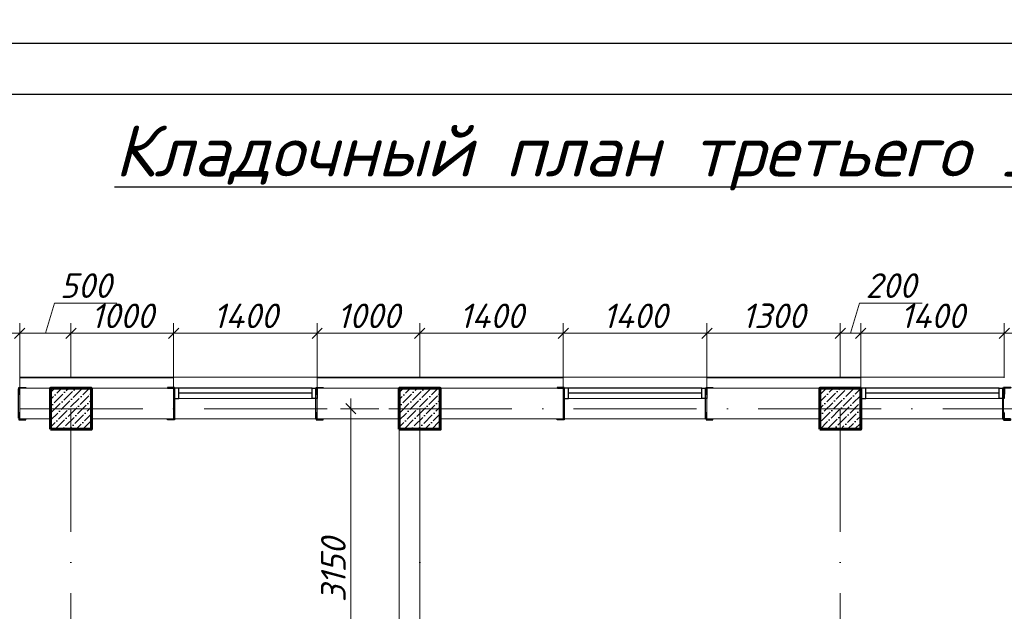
# Model space of a CAD drawing. Header units: millimetres. Extents: x 363306 to 7757304, y 1022887 to 1207196.
# Tile 201 of 256: x 1025562 to 1035162, y 1083133 to 1088906. Entities that reach past the tile are written whole.
import ezdxf
from ezdxf import colors
from ezdxf.entities.mleader import LeaderData, LeaderLine
from ezdxf.math import Vec2, Vec3

# ---------------------------------------------------------------- set-up
doc = ezdxf.new("R2010")
doc.units = ezdxf.units.MM
doc.linetypes.add('ACAD_ISO10W100', pattern=[18, 12, -3, 0, -3])
for name, color, linetype in [('0 @ 100', 7, 'Continuous'), ('kcd_tx', 7, 'Continuous'), ('O3SAD', 1, 'Continuous')]:
    doc.layers.add(name, color=color, linetype=linetype)
doc.layers.add('5   0.30', color=1, linetype='Continuous', lineweight=30)
doc.layers.add('размеры', color=12, linetype='Continuous', lineweight=15)
doc.styles.add('Arial', font='arial.ttf')
doc.styles.add('ISOCPEUR', font='isocpeur.TTF')
doc.styles.get("Standard").update_dxf_attribs({"font": 'isocpeui.ttf'})
doc.styles.add('WMF-Times New Roman0', font='times.ttf')
doc.styles.add('ГОСТ 2.304', font='isocpeui.ttf')
doc.dimstyles.new('Санжар', dxfattribs={"dimtxt": 240, "dimasz": 200, "dimexe": 200, "dimexo": 200, "dimgap": 50, "dimtad": 1, "dimdec": 0, "dimtxsty": 'Standard', "dimblk": 'OBLIQUE', "dimcen": 2.5, "dimdle": 200, "dimclrd": 152, "dimclre": 152, "dimclrt": 152, "dimadec": 0, "dimazin": 0, "dimtfac": 1, "dimtdec": 0, "dimtmove": 0, "dimatfit": 3, "dimldrblk": 'OBLIQUE', "dimfxl": 0, "dimlwd": 0, "dimlwe": 0, "dimarcsym": 0})

# ---------------------------------------------------------------- blocks, each defined once
blk = doc.blocks.new('*U116')
at = {"color": 0, "linetype": 'ByBlock', "lineweight": -2, "ltscale": 100}
blk.add_lwpolyline([(0, 0), (63, 0), (63, 2.7, 0.414214), (60.7, 5), (12, 5, -0.414214), (5, 12), (5, 60.7, 0.414214), (2.7, 63), (0, 63)], format="xyb", close=True, dxfattribs=at)
blk = doc.blocks.new('fdsfsdfsf')
at = {"layer": '5   0.30', "color": 3, "lineweight": 40, "ltscale": 200}
blk.add_line((598335.9, 1214123.1), (598335.9, 1214407.3), dxfattribs=at)
at = {"layer": '5   0.30', "color": 3, "lineweight": 40, "ltscale": 200, "extrusion": (0, 0, -1), "xscale": 1.05763968, "yscale": 1.05763968, "zscale": -1.05763968, "rotation": 180}
blk.add_blockref('*U116', (-598340, 1214421.6), dxfattribs=at)
at = {"layer": '5   0.30', "color": 3, "lineweight": 40, "ltscale": 200, "xscale": 1.05763968, "yscale": 1.05763968, "zscale": 1.05763968}
blk.add_blockref('*U116', (598340, 1214106.8), dxfattribs=at)
blk = doc.blocks.new('*U25')
at = {"color": 0, "linetype": 'ByBlock', "lineweight": -2, "ltscale": 100}
blk.add_lwpolyline([(0, 0), (63, 0), (63, 2.7, 0.414214), (60.7, 5), (12, 5, -0.414214), (5, 12), (5, 60.7, 0.414214), (2.7, 63), (0, 63)], format="xyb", close=True, dxfattribs=at)
blk = doc.blocks.new('_Oblique')
at = {"color": 0, "linetype": 'ByBlock', "lineweight": -2}
blk.add_line((-0.5, -0.5), (0.5, 0.5), dxfattribs=at)
blk = doc.blocks.new('*D540')
at = {"layer": 'Defpoints', "color": 0, "lineweight": 25, "transparency": 16777216}
for p in [(1025562.3, 1085846.3), (1024162.3, 1085310.4), (1025562.3, 1085310.4)]:
    blk.add_point(p, dxfattribs=at)
at = {"layer": 'kcd_tx', "lineweight": 0, "transparency": 16777216}
for p, q in [((1024162.3, 1085410.4), (1024162.3, 1085946.3)), ((1025562.3, 1085410.4), (1025562.3, 1085946.3)), ((1024062.3, 1085846.3), (1025662.3, 1085846.3))]:
    blk.add_line(p, q, dxfattribs=at)
at = {"layer": 'kcd_tx', "lineweight": 0, "transparency": 16777216, "xscale": 100, "yscale": 100, "zscale": 100, "rotation": 180}
blk.add_blockref('_Oblique', (1024162.3, 1085846.3), dxfattribs=at)
at = {"layer": 'kcd_tx', "lineweight": 0, "transparency": 16777216, "xscale": 100, "yscale": 100, "zscale": 100}
blk.add_blockref('_Oblique', (1025562.3, 1085846.3), dxfattribs=at)
at = {"layer": 'kcd_tx', "lineweight": 30, "transparency": 16777216, "insert": (1024862.3, 1086016.3), "char_height": 240, "attachment_point": 5}
blk.add_mtext('1400', dxfattribs=at)
blk = doc.blocks.new('*D541')
at = {"layer": 'Defpoints', "color": 0, "lineweight": 25, "transparency": 16777216}
for p in [(1026062.3, 1085846.3), (1025562.3, 1085310.4), (1026062.3, 1085310.4)]:
    blk.add_point(p, dxfattribs=at)
at = {"layer": 'kcd_tx', "lineweight": 0, "transparency": 16777216}
for p, q in [((1025812.3, 1085846.3), (1025900.8, 1086141.3)), ((1025900.8, 1086141.3), (1026510.6, 1086141.3)), ((1025562.3, 1085410.4), (1025562.3, 1085946.3)), ((1026062.3, 1085410.4), (1026062.3, 1085946.3)), ((1025462.3, 1085846.3), (1026162.3, 1085846.3))]:
    blk.add_line(p, q, dxfattribs=at)
at = {"layer": 'kcd_tx', "lineweight": 0, "transparency": 16777216, "xscale": 100, "yscale": 100, "zscale": 100, "rotation": 180}
blk.add_blockref('_Oblique', (1025562.3, 1085846.3), dxfattribs=at)
at = {"layer": 'kcd_tx', "lineweight": 0, "transparency": 16777216, "xscale": 100, "yscale": 100, "zscale": 100}
blk.add_blockref('_Oblique', (1026062.3, 1085846.3), dxfattribs=at)
at = {"layer": 'kcd_tx', "lineweight": 30, "transparency": 16777216, "insert": (1026205.7, 1086311.3), "char_height": 240, "attachment_point": 5}
blk.add_mtext('500', dxfattribs=at)
blk = doc.blocks.new('*D542')
at = {"layer": 'Defpoints', "color": 0, "lineweight": 25, "transparency": 16777216}
for p in [(1027062.3, 1085846.3), (1026062.3, 1085310.4), (1027062.3, 1085310.4)]:
    blk.add_point(p, dxfattribs=at)
at = {"layer": 'kcd_tx', "lineweight": 0, "transparency": 16777216}
for p, q in [((1026062.3, 1085410.4), (1026062.3, 1085946.3)), ((1027062.3, 1085410.4), (1027062.3, 1085946.3)), ((1025962.3, 1085846.3), (1027162.3, 1085846.3))]:
    blk.add_line(p, q, dxfattribs=at)
at = {"layer": 'kcd_tx', "lineweight": 0, "transparency": 16777216, "xscale": 100, "yscale": 100, "zscale": 100, "rotation": 180}
blk.add_blockref('_Oblique', (1026062.3, 1085846.3), dxfattribs=at)
at = {"layer": 'kcd_tx', "lineweight": 0, "transparency": 16777216, "xscale": 100, "yscale": 100, "zscale": 100}
blk.add_blockref('_Oblique', (1027062.3, 1085846.3), dxfattribs=at)
at = {"layer": 'kcd_tx', "lineweight": 30, "transparency": 16777216, "insert": (1026562.3, 1086016.3), "char_height": 240, "attachment_point": 5}
blk.add_mtext('1000', dxfattribs=at)
blk = doc.blocks.new('*D543')
at = {"layer": 'Defpoints', "color": 0, "lineweight": 25, "transparency": 16777216}
for p in [(1028462.3, 1085846.3), (1027062.3, 1085310.4), (1028462.3, 1085310.4)]:
    blk.add_point(p, dxfattribs=at)
at = {"layer": 'kcd_tx', "lineweight": 0, "transparency": 16777216}
for p, q in [((1027062.3, 1085410.4), (1027062.3, 1085946.3)), ((1028462.3, 1085410.4), (1028462.3, 1085946.3)), ((1026962.3, 1085846.3), (1028562.3, 1085846.3))]:
    blk.add_line(p, q, dxfattribs=at)
at = {"layer": 'kcd_tx', "lineweight": 0, "transparency": 16777216, "xscale": 100, "yscale": 100, "zscale": 100, "rotation": 180}
blk.add_blockref('_Oblique', (1027062.3, 1085846.3), dxfattribs=at)
at = {"layer": 'kcd_tx', "lineweight": 0, "transparency": 16777216, "xscale": 100, "yscale": 100, "zscale": 100}
blk.add_blockref('_Oblique', (1028462.3, 1085846.3), dxfattribs=at)
at = {"layer": 'kcd_tx', "lineweight": 30, "transparency": 16777216, "insert": (1027762.3, 1086016.3), "char_height": 240, "attachment_point": 5}
blk.add_mtext('1400', dxfattribs=at)
blk = doc.blocks.new('*D544')
at = {"layer": 'Defpoints', "color": 0, "lineweight": 25, "transparency": 16777216}
for p in [(1029462.3, 1085846.3), (1028462.3, 1085310.4), (1029462.3, 1085310.4)]:
    blk.add_point(p, dxfattribs=at)
at = {"layer": 'kcd_tx', "lineweight": 0, "transparency": 16777216}
for p, q in [((1028462.3, 1085410.4), (1028462.3, 1085946.3)), ((1029462.3, 1085410.4), (1029462.3, 1085946.3)), ((1028362.3, 1085846.3), (1029562.3, 1085846.3))]:
    blk.add_line(p, q, dxfattribs=at)
at = {"layer": 'kcd_tx', "lineweight": 0, "transparency": 16777216, "xscale": 100, "yscale": 100, "zscale": 100, "rotation": 180}
blk.add_blockref('_Oblique', (1028462.3, 1085846.3), dxfattribs=at)
at = {"layer": 'kcd_tx', "lineweight": 0, "transparency": 16777216, "xscale": 100, "yscale": 100, "zscale": 100}
blk.add_blockref('_Oblique', (1029462.3, 1085846.3), dxfattribs=at)
at = {"layer": 'kcd_tx', "lineweight": 30, "transparency": 16777216, "insert": (1028962.3, 1086016.3), "char_height": 240, "attachment_point": 5}
blk.add_mtext('1000', dxfattribs=at)
blk = doc.blocks.new('*D545')
at = {"layer": 'Defpoints', "color": 0, "lineweight": 25, "transparency": 16777216}
for p in [(1030862.3, 1085846.3), (1029462.3, 1085310.4), (1030862.3, 1085310.4)]:
    blk.add_point(p, dxfattribs=at)
at = {"layer": 'kcd_tx', "lineweight": 0, "transparency": 16777216}
for p, q in [((1029462.3, 1085410.4), (1029462.3, 1085946.3)), ((1030862.3, 1085410.4), (1030862.3, 1085946.3)), ((1029362.3, 1085846.3), (1030962.3, 1085846.3))]:
    blk.add_line(p, q, dxfattribs=at)
at = {"layer": 'kcd_tx', "lineweight": 0, "transparency": 16777216, "xscale": 100, "yscale": 100, "zscale": 100, "rotation": 180}
blk.add_blockref('_Oblique', (1029462.3, 1085846.3), dxfattribs=at)
at = {"layer": 'kcd_tx', "lineweight": 0, "transparency": 16777216, "xscale": 100, "yscale": 100, "zscale": 100}
blk.add_blockref('_Oblique', (1030862.3, 1085846.3), dxfattribs=at)
at = {"layer": 'kcd_tx', "lineweight": 30, "transparency": 16777216, "insert": (1030162.3, 1086016.3), "char_height": 240, "attachment_point": 5}
blk.add_mtext('1400', dxfattribs=at)
blk = doc.blocks.new('*D546')
at = {"layer": 'Defpoints', "color": 0, "lineweight": 25, "transparency": 16777216}
for p in [(1032262.3, 1085846.3), (1030862.3, 1085310.4), (1032262.3, 1085310.4)]:
    blk.add_point(p, dxfattribs=at)
at = {"layer": 'kcd_tx', "lineweight": 0, "transparency": 16777216}
for p, q in [((1030862.3, 1085410.4), (1030862.3, 1085946.3)), ((1032262.3, 1085410.4), (1032262.3, 1085946.3)), ((1030762.3, 1085846.3), (1032362.3, 1085846.3))]:
    blk.add_line(p, q, dxfattribs=at)
at = {"layer": 'kcd_tx', "lineweight": 0, "transparency": 16777216, "xscale": 100, "yscale": 100, "zscale": 100, "rotation": 180}
blk.add_blockref('_Oblique', (1030862.3, 1085846.3), dxfattribs=at)
at = {"layer": 'kcd_tx', "lineweight": 0, "transparency": 16777216, "xscale": 100, "yscale": 100, "zscale": 100}
blk.add_blockref('_Oblique', (1032262.3, 1085846.3), dxfattribs=at)
at = {"layer": 'kcd_tx', "lineweight": 30, "transparency": 16777216, "insert": (1031562.3, 1086016.3), "char_height": 240, "attachment_point": 5}
blk.add_mtext('1400', dxfattribs=at)
blk = doc.blocks.new('*D547')
at = {"layer": 'Defpoints', "color": 0, "lineweight": 25, "transparency": 16777216}
for p in [(1033562.3, 1085846.3), (1032262.3, 1085310.4), (1033562.3, 1085310.4)]:
    blk.add_point(p, dxfattribs=at)
at = {"layer": 'kcd_tx', "lineweight": 0, "transparency": 16777216}
for p, q in [((1032262.3, 1085410.4), (1032262.3, 1085946.3)), ((1033562.3, 1085410.4), (1033562.3, 1085946.3)), ((1032162.3, 1085846.3), (1033662.3, 1085846.3))]:
    blk.add_line(p, q, dxfattribs=at)
at = {"layer": 'kcd_tx', "lineweight": 0, "transparency": 16777216, "xscale": 100, "yscale": 100, "zscale": 100, "rotation": 180}
blk.add_blockref('_Oblique', (1032262.3, 1085846.3), dxfattribs=at)
at = {"layer": 'kcd_tx', "lineweight": 0, "transparency": 16777216, "xscale": 100, "yscale": 100, "zscale": 100}
blk.add_blockref('_Oblique', (1033562.3, 1085846.3), dxfattribs=at)
at = {"layer": 'kcd_tx', "lineweight": 30, "transparency": 16777216, "insert": (1032912.3, 1086016.3), "char_height": 240, "attachment_point": 5}
blk.add_mtext('1300', dxfattribs=at)
blk = doc.blocks.new('*D548')
at = {"layer": 'Defpoints', "color": 0, "lineweight": 25, "transparency": 16777216}
for p in [(1033762.3, 1085846.3), (1033562.3, 1085310.4), (1033762.3, 1085310.4)]:
    blk.add_point(p, dxfattribs=at)
at = {"layer": 'kcd_tx', "lineweight": 0, "transparency": 16777216}
for p, q in [((1033662.3, 1085846.3), (1033750.8, 1086141.3)), ((1033750.8, 1086141.3), (1034360.6, 1086141.3)), ((1033562.3, 1085410.4), (1033562.3, 1085946.3)), ((1033762.3, 1085410.4), (1033762.3, 1085946.3)), ((1033462.3, 1085846.3), (1033862.3, 1085846.3))]:
    blk.add_line(p, q, dxfattribs=at)
at = {"layer": 'kcd_tx', "lineweight": 0, "transparency": 16777216, "xscale": 100, "yscale": 100, "zscale": 100, "rotation": 180}
blk.add_blockref('_Oblique', (1033562.3, 1085846.3), dxfattribs=at)
at = {"layer": 'kcd_tx', "lineweight": 0, "transparency": 16777216, "xscale": 100, "yscale": 100, "zscale": 100}
blk.add_blockref('_Oblique', (1033762.3, 1085846.3), dxfattribs=at)
at = {"layer": 'kcd_tx', "lineweight": 30, "transparency": 16777216, "insert": (1034055.7, 1086311.3), "char_height": 240, "attachment_point": 5}
blk.add_mtext('200', dxfattribs=at)
blk = doc.blocks.new('*D549')
at = {"layer": 'Defpoints', "color": 0, "lineweight": 25, "transparency": 16777216}
for p in [(1035162.3, 1085846.3), (1033762.3, 1085310.4), (1035162.3, 1085310.4)]:
    blk.add_point(p, dxfattribs=at)
at = {"layer": 'kcd_tx', "lineweight": 0, "transparency": 16777216}
for p, q in [((1033762.3, 1085410.4), (1033762.3, 1085946.3)), ((1035162.3, 1085410.4), (1035162.3, 1085946.3)), ((1033662.3, 1085846.3), (1035262.3, 1085846.3))]:
    blk.add_line(p, q, dxfattribs=at)
at = {"layer": 'kcd_tx', "lineweight": 0, "transparency": 16777216, "xscale": 100, "yscale": 100, "zscale": 100, "rotation": 180}
blk.add_blockref('_Oblique', (1033762.3, 1085846.3), dxfattribs=at)
at = {"layer": 'kcd_tx', "lineweight": 0, "transparency": 16777216, "xscale": 100, "yscale": 100, "zscale": 100}
blk.add_blockref('_Oblique', (1035162.3, 1085846.3), dxfattribs=at)
at = {"layer": 'kcd_tx', "lineweight": 30, "transparency": 16777216, "insert": (1034462.3, 1086016.3), "char_height": 240, "attachment_point": 5}
blk.add_mtext('1400', dxfattribs=at)
blk = doc.blocks.new('*D550')
at = {"layer": 'Defpoints', "color": 0, "lineweight": 25, "transparency": 16777216}
for p in [(1036492.3, 1085846.3), (1035162.3, 1085310.4), (1036492.3, 1085310.4)]:
    blk.add_point(p, dxfattribs=at)
at = {"layer": 'kcd_tx', "lineweight": 0, "transparency": 16777216}
for p, q in [((1035162.3, 1085410.4), (1035162.3, 1085946.3)), ((1036492.3, 1085410.4), (1036492.3, 1085946.3)), ((1035062.3, 1085846.3), (1036592.3, 1085846.3))]:
    blk.add_line(p, q, dxfattribs=at)
at = {"layer": 'kcd_tx', "lineweight": 0, "transparency": 16777216, "xscale": 100, "yscale": 100, "zscale": 100, "rotation": 180}
blk.add_blockref('_Oblique', (1035162.3, 1085846.3), dxfattribs=at)
at = {"layer": 'kcd_tx', "lineweight": 0, "transparency": 16777216, "xscale": 100, "yscale": 100, "zscale": 100}
blk.add_blockref('_Oblique', (1036492.3, 1085846.3), dxfattribs=at)
at = {"layer": 'kcd_tx', "lineweight": 30, "transparency": 16777216, "insert": (1035827.3, 1086016.3), "char_height": 240, "attachment_point": 5}
blk.add_mtext('1330', dxfattribs=at)
blk = doc.blocks.new('*D750')
at = {"layer": 'Defpoints', "color": 0, "lineweight": 25, "transparency": 16777216}
for p in [(1028790.8, 1085110.4), (1029162.3, 1085110.4), (1029262.3, 1081960.4)]:
    blk.add_point(p, dxfattribs=at)
at = {"layer": 'kcd_tx', "lineweight": 0, "transparency": 16777216}
for p, q in [((1028790.8, 1081860.4), (1028790.8, 1085210.4)), ((1029062.3, 1085110.4), (1028690.8, 1085110.4)), ((1029162.3, 1081960.4), (1028690.8, 1081960.4))]:
    blk.add_line(p, q, dxfattribs=at)
at = {"layer": 'kcd_tx', "lineweight": 0, "transparency": 16777216, "xscale": 100, "yscale": 100, "zscale": 100}
for p, rotation in [((1028790.8, 1085110.4), 90), ((1028790.8, 1081960.4), 270)]:
    blk.add_blockref('_Oblique', p, dxfattribs=dict(at, rotation=rotation))
at = {"layer": 'kcd_tx', "lineweight": 30, "transparency": 16777216, "insert": (1028620.8, 1083535.4), "char_height": 240, "attachment_point": 5, "rotation": 90}
blk.add_mtext('3150', dxfattribs=at)
blk = doc.blocks.new('RTGSFDGDG')
at = {"layer": '5   0.30', "color": 3, "lineweight": 30, "ltscale": 200}
for p, q in [((683723.9, 1832867.9), (683723.9, 1833152.1)), ((685099.5, 1832867.9), (685099.5, 1833152.1))]:
    blk.add_line(p, q, dxfattribs=at)
at = {"layer": '5   0.30', "color": 3, "lineweight": 30, "ltscale": 200, "extrusion": (0, 0, -1), "yscale": 1.05763968, "zscale": -1.05763968, "rotation": 180}
for p, xscale in [((-683719.8, 1833166.4), -1.05763968), ((-685103.5, 1833166.4), 1.05763968)]:
    blk.add_blockref('*U25', p, dxfattribs=dict(at, xscale=xscale))
at = {"layer": '5   0.30', "color": 3, "lineweight": 30, "ltscale": 200, "yscale": 1.05763968, "zscale": 1.05763968}
for p, xscale in [((683719.8, 1832851.5), -1.05763968), ((685103.5, 1832851.5), 1.05763968)]:
    blk.add_blockref('*U25', p, dxfattribs=dict(at, xscale=xscale))
ml = blk.add_multileader_mtext('Standard')
ml.set_content('{\\fISOCPEUR|b0|i1|c204|p34;\\C5;Ст-2}', color=256, style='ISOCPEUR')
ml.set_leader_properties()
ml.build(insert=Vec2(0, 0))
ml.multileader.update_dxf_attribs({"text_left_attachment_type": 6, "text_right_attachment_type": 6, "dogleg_length": 0.208, "arrow_head_size": 187.5, "scale": 100})
ctx = ml.context
ctx.base_point, ctx.scale, ctx.char_height, ctx.arrow_head_size, ctx.landing_gap_size, ctx.plane_origin = Vec3(684114.2, 1832299.9), 100, 200, 187.5, 0, Vec3(688349.8, 1830937.9)
ctx.left_attachment, ctx.right_attachment, ctx.text_align_type = 6, 6, 1
notes = []
notes.append((ctx, [(1, (1, 1, 0), (684744, 1832299.9), (-1, 0), 20.8, [(2, [(683719.8, 1832851.5)], 0, []), (1, [(685122.3, 1832860), (685122.3, 1832860)], 0, [])])]))
ctx.mtext.insert, ctx.mtext.alignment, ctx.mtext.flow_direction = Vec3(684418.7, 1832539.9), 2, 5
for ctx, leaders in notes:
    for number, flags, end, landing, length, lines in leaders:
        leader = LeaderData()
        leader.index, (leader.has_last_leader_line, leader.has_dogleg_vector, leader.attachment_direction) = number, flags
        leader.last_leader_point, leader.dogleg_vector, leader.dogleg_length = Vec3(end), Vec3(landing), length
        for number, points, colour, breaks in lines:
            line = LeaderLine()
            line.index, line.vertices, line.color, line.breaks = number, Vec3.list(points), colors.encode_raw_color(colour), breaks
            leader.lines.append(line)
        ctx.leaders.append(leader)

msp = doc.modelspace()

# ---------------------------------------------------------------- hatches: boundary and pattern name
at = {"ltscale": 100}
h = msp.add_hatch(dxfattribs=at)
h.set_pattern_fill('ANSI36', color=256, scale=15, style=0)
h.set_pattern_definition([(45, (-16017900.283, 10268140.387), (25.25697034, 92.60889125), [119.0625, -23.8125, 0, -23.8125])])
h.paths.add_polyline_path([(1026262.268, 1085310.387), (1025862.268, 1085310.387), (1025862.268, 1084910.387), (1026262.268, 1084910.387)])
h = msp.add_hatch(dxfattribs=at)
h.set_pattern_fill('ANSI36', color=256, scale=15, style=0)
h.set_pattern_definition([(45, (-16014500.283, 10268140.387), (25.25697034, 92.60889125), [119.0625, -23.8125, 0, -23.8125])])
h.paths.add_polyline_path([(1029662.268, 1085310.387), (1029262.268, 1085310.387), (1029262.268, 1084910.387), (1029662.268, 1084910.387)])
h = msp.add_hatch(dxfattribs=at)
h.set_pattern_fill('ANSI36', color=256, scale=15, style=0)
h.set_pattern_definition([(45, (-16019200.283, 10268140.387), (25.25697034, 92.60889125), [119.0625, -23.8125, 0, -23.8125])])
h.paths.add_polyline_path([(1033762.268, 1085310.387), (1033362.268, 1085310.387), (1033362.268, 1084910.387), (1033762.268, 1084910.387)])

# ---------------------------------------------------------------- linework, layer by layer
at = {"lineweight": 0, "ltscale": 100}
for p, q in [((1028462.268, 1085417.387), (1027062.268, 1085417.387)), ((1032262.268, 1085417.387), (1030862.268, 1085417.387)), ((1035162.268, 1085417.387), (1033762.268, 1085417.387)), ((1027062.268, 1085310.387), (1025562.268, 1085310.387)), ((1025562.268, 1085310.387), (1025562.268, 1085010.387)), ((1027062.268, 1085310.387), (1027062.268, 1085010.387)), ((1030862.268, 1085310.387), (1028462.268, 1085310.387)), ((1028462.268, 1085310.387), (1028462.268, 1085010.387)), ((1030862.268, 1085310.387), (1030862.268, 1085010.387)), ((1033762.268, 1085310.387), (1032262.268, 1085310.387)), ((1032262.268, 1085310.387), (1032262.268, 1085010.387)), ((1025862.268, 1085010.387), (1025562.268, 1085010.387)), ((1027062.268, 1085010.387), (1026262.268, 1085010.387)), ((1029262.268, 1085010.387), (1028462.268, 1085010.387)), ((1030862.268, 1085010.387), (1029662.268, 1085010.387)), ((1033362.268, 1085010.387), (1032262.268, 1085010.387)), ((1029262.268, 1079010.387), (1029262.268, 1084910.387)), ((1029462.268, 1079010.387), (1029462.268, 1084910.387))]:
    msp.add_line(p, q, dxfattribs=at)
at = {"color": 5}
for p, q in [((1028412.268, 1085310.387), (1027112.268, 1085310.387)), ((1032212.268, 1085310.387), (1030912.268, 1085310.387)), ((1035112.268, 1085310.387), (1033812.268, 1085310.387)), ((1028412.268, 1085260.387), (1027112.268, 1085260.387)), ((1032212.268, 1085260.387), (1030912.268, 1085260.387)), ((1035112.268, 1085260.387), (1033812.268, 1085260.387))]:
    msp.add_line(p, q, dxfattribs=at)
at = {"color": 5, "lineweight": 0}
for p, q in [((1028412.268, 1085210.387), (1027112.268, 1085210.387)), ((1032212.268, 1085210.387), (1030912.268, 1085210.387)), ((1035112.268, 1085210.387), (1033812.268, 1085210.387))]:
    msp.add_line(p, q, dxfattribs=at)
at = {"color": 1, "linetype": 'ACAD_ISO10W100', "lineweight": 9, "ltscale": 100}
for p, q in [((1042962.268, 1085110.387), (1014088.863, 1085110.387)), ((1026062.268, 1085110.387), (1026062.268, 1066417.835)), ((1029462.268, 1085110.387), (1029462.268, 1066417.835)), ((1033562.268, 1085110.387), (1033562.268, 1066417.835))]:
    msp.add_line(p, q, dxfattribs=at)
at = {"lineweight": 9, "ltscale": 100}
for p, q in [((1028462.268, 1085010.387), (1027062.268, 1085010.387)), ((1032262.268, 1085010.387), (1030862.268, 1085010.387)), ((1032262.268, 1085010.387), (1030862.268, 1085010.387)), ((1035162.268, 1085010.387), (1033762.268, 1085010.387)), ((1035162.268, 1085010.387), (1033762.268, 1085010.387))]:
    msp.add_line(p, q, dxfattribs=at)
at = {"lineweight": 30}
msp.add_lwpolyline([(1012706.348, 1088178.072), (1052206.348, 1088178.072), (1052206.348, 1059478.072), (1012706.348, 1059478.072)], close=True, dxfattribs=at)
at = {"color": 252, "lineweight": 0, "ltscale": 100}
for points in [[(1027062.268, 1085417.387), (1025562.268, 1085417.387)], [(1025562.268, 1085310.387), (1025562.268, 1085417.387)], [(1027062.268, 1085310.387), (1027062.268, 1085417.387)], [(1030862.268, 1085417.387), (1028462.268, 1085417.387)], [(1028462.268, 1085310.387), (1028462.268, 1085417.387)], [(1030862.268, 1085310.387), (1030862.268, 1085417.387)], [(1033762.268, 1085417.387), (1032262.268, 1085417.387)], [(1032262.268, 1085310.387), (1032262.268, 1085417.387)], [(1033762.268, 1085310.387), (1033762.268, 1085417.387)]]:
    msp.add_lwpolyline(points, dxfattribs=at)
at = {"color": 32, "lineweight": 0, "ltscale": 100}
for points in [[(1027062.268, 1085410.387), (1025562.268, 1085410.387)], [(1030862.268, 1085410.387), (1028462.268, 1085410.387)], [(1033762.268, 1085410.387), (1032262.268, 1085410.387)]]:
    msp.add_lwpolyline(points, dxfattribs=at)
at = {"color": 5}
for points in [[(1027062.268, 1085210.387), (1027112.268, 1085210.387), (1027112.268, 1085310.387), (1027062.268, 1085310.387)], [(1028462.268, 1085210.387), (1028412.268, 1085210.387), (1028412.268, 1085310.387), (1028462.268, 1085310.387)], [(1030862.268, 1085210.387), (1030912.268, 1085210.387), (1030912.268, 1085310.387), (1030862.268, 1085310.387)], [(1032262.268, 1085210.387), (1032212.268, 1085210.387), (1032212.268, 1085310.387), (1032262.268, 1085310.387)], [(1033762.268, 1085210.387), (1033812.268, 1085210.387), (1033812.268, 1085310.387), (1033762.268, 1085310.387)], [(1035162.268, 1085210.387), (1035112.268, 1085210.387), (1035112.268, 1085310.387), (1035162.268, 1085310.387)]]:
    msp.add_lwpolyline(points, close=True, dxfattribs=at)
at = {"layer": 'O3SAD', "color": 1}
msp.add_lwpolyline([(1010706.348, 1088678.072), (1052706.348, 1088678.072), (1052706.348, 1058978.072), (1010706.348, 1058978.072)], close=True, dxfattribs=at)
at = {"layer": 'размеры', "lineweight": 60, "ltscale": 5}
for points in [[(1025862.268, 1084910.387), (1026262.268, 1084910.387), (1026262.268, 1085310.387), (1025862.268, 1085310.387)], [(1029262.268, 1084910.387), (1029662.268, 1084910.387), (1029662.268, 1085310.387), (1029262.268, 1085310.387)], [(1033362.268, 1084910.387), (1033762.268, 1084910.387), (1033762.268, 1085310.387), (1033362.268, 1085310.387)]]:
    msp.add_lwpolyline(points, close=True, dxfattribs=at)

# ---------------------------------------------------------------- block references
at = {"color": 18, "lineweight": 30, "true_color": 0x000000}
for p in [(340450.601, -747849.583), (343350.601, -747849.583), (347150.601, -747849.583)]:
    msp.add_blockref('RTGSFDGDG', p, dxfattribs=at)
at = {"color": 244, "lineweight": 0, "true_color": 0x991b1e}
msp.add_blockref('fdsfsdfsf', (436814.845, -129103.783), dxfattribs=at)

# ---------------------------------------------------------------- texts
at = {"insert": (1031706.314, 1087875.797), "char_height": 500, "width": 13917.49955, "attachment_point": 2, "style": 'WMF-Times New Roman0'}
msp.add_mtext('{\\fISOCPEUR|b0|i1|c204|p34;\\LКладочный план третьего этажа }', dxfattribs=at)
at = {"color": 116, "lineweight": 0, "true_color": 0x136734, "insert": (883892.483, 1087785.858), "char_height": 500, "width": 18765.00851, "attachment_point": 1, "style": 'Arial'}
msp.add_mtext('\\pi1602.2;{\\fISOCPEUR|b0|i1|c204|p34;\\L\\C256;\\c0;План ленточного фундамента для перегородки }', dxfattribs=at)
at = {"layer": '0 @ 100', "color": 7, "insert": (761996.908, 1075986.433), "char_height": 318.940213, "width": 19697.5359, "attachment_point": 4, "style": 'ГОСТ 2.304'}
msp.add_mtext('\\pi5457.36288;{\\fISOCPEUR|b1|i1|c204|p34;Характеристика участка строительства:\\P\\pi0;\\P}Расчетная зимняя температура воздух 15 °С.\\PСкоростной напор ветра   - 38кг/м2.\\PВес снегового покрова    - 50кг/м2.\\PКлассификация зданий по функциональной пожарной опасности - Ф 4.1 \\PКоэффициент надежности по назначению - 0.95\\P\\P^IПроектом разработано подъёмник для мало мобильных граждан населения грузоподъемностью 250 кг. скоростью 0,25 см/с. Двери шахт подъёмника противопожарные с пределом огнестойкости El 30. Подъёмники оборудованы кабинами габаритами 1500х1500 мм, ширина дверей кабины обеспечивает проезд инвалидной коляски. Для экстренных случаев подъёмник оснащен дополнительным аккумулятором и механическим спуском для безопасного спуска пассажира в нулевую отметку. Так же в дверях подъёмника установлены замки датчики которые открываются с ключевыми картами, чтобы открыть двери подъёмника.\\P^IС внешней и внутренней стороны наружных стен предусмотрено обшивка из аквапанелей толщиной 12,5мм с утеплением из минераловатной ваты на кварцевой основе, А =0,040 Вт/мС, толщиной 100мм. (по теплотехническому расчету). Наружная отделка из органическое стекло.\\P^IПодрядчик обязан предоставить заказчику сертификаты соответствия и пожарной безопасности на фасадную систему и все применяемые в данной системе материалы и изделия.\\PКонструкции, изделия и материалы применены по действующим стандартам, ТУ, сертификатам. На путях эвакуации используются отделочные материалы, соответствующие требованиям п. 5.25 ШНК 2.01.02-04.\\PОтделка стен с внутренней стороны окраска водоэмульсионными красками светлых тонов. Во внутренней и наружной отделке использованы современные отделочные материалы используемые на территории Республики Узбекистан.\\P^IКрыша - скатная из металлических профилированных листов с полимерными покрытиями с обеих сторон толщ.0,55мм по металлическим конструкциям.\\P^IПо периметру наружных стен устраивается бетонная отмостка. Бетон кл.В 7,5 шириной 1000 мм, толщиной 50 мм по гравийному основанию толщиной 100 мм -150 мм.\\P^IВсе строительно-монтажные работы вести согласно указаний соответствующих строительных норм и проекта производства работ (П.П.Р.) на основании ШНК 3.01.01 - 03 и КМК 3.01.02 - 00.', dxfattribs=at)

# ---------------------------------------------------------------- dimensions: what is measured, and where the dimension line sits
at = {"layer": 'kcd_tx', "color": 244, "lineweight": 30, "true_color": 0x991b1e}
for base, p1, p2, picture, middle in [((1026062.268, 1085846.326), (1025562.268, 1085310.366), (1026062.268, 1085310.387), '*D541', (1025950.768, 1086311.326)), ((1033762.268, 1085846.326), (1033562.268, 1085310.387), (1033762.268, 1085310.387), '*D548', (1033800.768, 1086311.326)), ((1025562.268, 1085846.326), (1024162.268, 1085310.387), (1025562.268, 1085310.366), '*D540', (1024862.268, 1086016.326)), ((1027062.268, 1085846.326), (1026062.268, 1085310.387), (1027062.268, 1085310.387), '*D542', (1026562.268, 1086016.326)), ((1028462.268, 1085846.326), (1027062.268, 1085310.387), (1028462.268, 1085310.387), '*D543', (1027762.268, 1086016.326)), ((1029462.268, 1085846.326), (1028462.268, 1085310.387), (1029462.268, 1085310.387), '*D544', (1028962.268, 1086016.326)), ((1030862.268, 1085846.326), (1029462.268, 1085310.387), (1030862.268, 1085310.387), '*D545', (1030162.268, 1086016.326)), ((1032262.289, 1085846.326), (1030862.268, 1085310.387), (1032262.289, 1085310.387), '*D546', (1031562.278, 1086016.326)), ((1033562.268, 1085846.326), (1032262.289, 1085310.387), (1033562.268, 1085310.387), '*D547', (1032912.278, 1086016.326)), ((1035162.268, 1085846.326), (1033762.268, 1085310.387), (1035162.268, 1085310.387), '*D549', (1034462.268, 1086016.326)), ((1036492.268, 1085846.326), (1035162.268, 1085310.387), (1036492.268, 1085310.387), '*D550', (1035827.268, 1086016.326))]:
    dim = msp.add_linear_dim(base=base, p1=p1, p2=p2, dimstyle='Санжар', override={"dimasz": 100, "dimexe": 100, "dimexo": 100, "dimdle": 100, "dimclrd": 256, "dimclre": 256, "dimclrt": 256, "dimtmove": 1, "dimfxl": 0, "dimarcsym": 2}, dxfattribs=at)
    dim.commit()
    dim.dimension.update_dxf_attribs({"geometry": picture, "text_midpoint": middle})
dim = msp.add_linear_dim(base=(1028790.819, 1085110.387), p1=(1029262.268, 1081960.387), p2=(1029162.268, 1085110.387), angle=90, dimstyle='Санжар', override={"dimasz": 100, "dimexe": 100, "dimexo": 100, "dimdle": 100, "dimclrd": 256, "dimclre": 256, "dimclrt": 256, "dimtmove": 1, "dimfxl": 0, "dimarcsym": 2}, dxfattribs=at)
dim.commit()
dim.dimension.update_dxf_attribs({"geometry": '*D750', "text_midpoint": (1028620.819, 1083535.387)})

doc.saveas('drawing.dxf')
